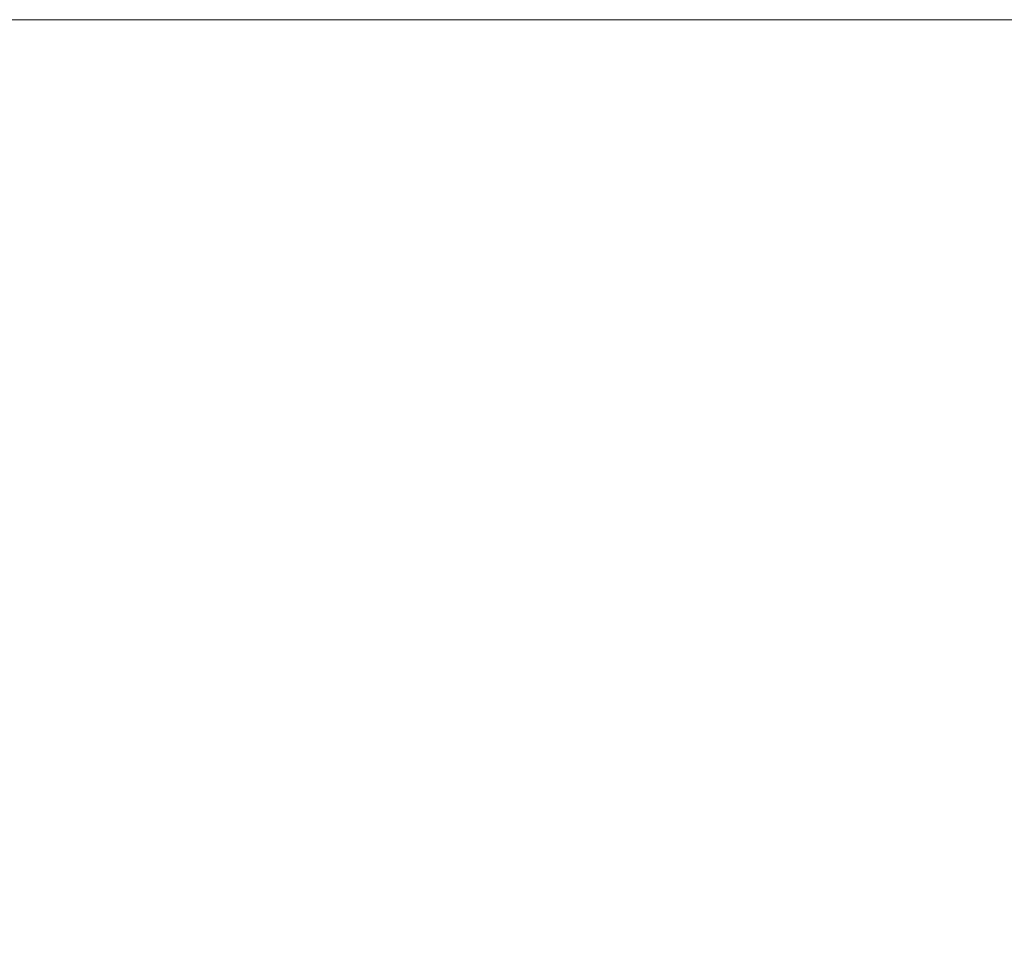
# Model space of a CAD drawing. Extents: x 625 to 2299, y 1056 to 1310.
# Tile 13 of 181: x 835 to 918, y 1233 to 1310. Entities that reach past the tile are written whole.
import ezdxf
from ezdxf.enums import TextEntityAlignment as Align

# ---------------------------------------------------------------- set-up
doc = ezdxf.new("R2010")
doc.units = 0
doc.header["$MEASUREMENT"] = 0
doc.layers.add('B_ANNO_NOPLOT', color=47, linetype='Continuous', lineweight=18, plot=False)
doc.layers.add('B_ANNO_TEXT', color=7, linetype='Continuous', lineweight=18)
doc.styles.add('Annotative', font='calibri.ttf', dxfattribs={"height": 0.0625})
doc.styles.get("Standard").update_dxf_attribs({"font": 'calibri.ttf'})

# ---------------------------------------------------------------- blocks, each defined once
blk = doc.blocks.new('INS_SS42_BASE')
at = {"layer": 'B_ANNO_NOPLOT', "flags": 128}
blk.add_lwpolyline([(0, 0), (0, 252.002), (323.93, 252.002), (323.93, 238.857), (378.003, 238.857), (378.003, 40.5), (316.573, 40.5), (316.573, 0), (0, 0)], dxfattribs=at)
at = {"insert": (256.722, 224.374), "char_height": 1.45455, "width": 1.95159, "attachment_point": 4, "rotation": 90}
blk.add_mtext('{\\fCalibri|b0|i0|c0;', dxfattribs=at)
at = {"char_height": 1.45455}
for insert, width, attachment_point in [((261.394, 224.374), 6.82909, 4), ((269.794, 224.374), 20.23309, 4), ((216.994, 223.398), 7.42709, 7), ((225.992, 223.398), 3.83109, 7), ((231.394, 223.398), 5.54309, 7), ((238.508, 223.398), 5.71509, 7), ((245.794, 223.398), 8.62909, 7), ((216.994, 219.888), 7.42709, 7), ((225.992, 219.888), 3.83109, 7), ((231.394, 219.888), 5.54309, 7), ((238.508, 219.888), 5.71509, 7), ((245.794, 219.888), 8.62909, 7), ((255.994, 219.888), 3.82909, 7), ((261.394, 219.888), 6.82909, 7), ((269.794, 219.888), 20.23309, 7), ((216.994, 216.378), 7.42709, 7), ((225.992, 216.378), 3.83109, 7), ((231.394, 216.378), 5.54309, 7), ((238.508, 216.378), 5.71509, 7), ((245.794, 216.378), 8.62909, 7), ((255.994, 216.378), 3.82909, 7), ((261.394, 216.378), 6.82909, 7), ((269.794, 216.378), 20.23309, 7), ((216.994, 212.868), 7.42709, 7), ((225.992, 212.868), 3.83109, 7), ((231.394, 212.868), 5.54309, 7), ((238.508, 212.868), 5.71509, 7), ((245.794, 212.868), 8.62909, 7), ((255.994, 212.868), 3.82909, 7), ((261.394, 212.868), 6.82909, 7), ((269.794, 212.868), 20.23309, 7), ((216.994, 209.357), 7.42709, 7), ((225.992, 209.357), 3.83109, 7), ((231.394, 209.357), 5.54309, 7), ((238.508, 209.357), 5.71509, 7), ((245.794, 209.357), 8.62909, 7), ((255.994, 209.357), 3.82909, 7), ((261.394, 209.357), 6.82909, 7), ((269.794, 209.357), 20.23309, 7), ((216.994, 205.847), 7.42709, 7), ((225.992, 205.847), 3.83109, 7), ((231.394, 205.847), 5.54309, 7), ((238.508, 205.847), 5.71509, 7), ((245.794, 205.847), 8.62909, 7), ((255.994, 205.847), 3.82909, 7), ((261.394, 205.847), 6.82909, 7), ((269.794, 205.847), 20.23309, 7), ((216.994, 202.337), 7.42709, 7), ((225.992, 202.337), 3.83109, 7), ((231.394, 202.337), 5.54309, 7), ((238.508, 202.337), 5.71509, 7), ((245.794, 202.337), 8.62909, 7), ((255.994, 202.337), 3.82909, 7), ((261.394, 202.337), 6.82909, 7), ((269.794, 202.337), 20.23309, 7), ((216.994, 198.826), 7.42709, 7), ((225.992, 198.826), 3.83109, 7), ((231.394, 198.826), 5.54309, 7), ((238.508, 198.826), 5.71509, 7), ((245.794, 198.826), 8.62909, 7), ((255.994, 198.826), 3.82909, 7), ((261.394, 198.826), 6.82909, 7), ((269.794, 198.826), 20.23309, 7)]:
    blk.add_mtext('{\\fCalibri|b0|i0|c0;', dxfattribs=dict(at, insert=insert, width=width, attachment_point=attachment_point))
at = {"lineweight": 30, "flags": 104}
for tag, p in [('SUB1', (311.281, 226.103, 1.684)), ('SUB2', (319.281, 226.103, 1.684))]:
    blk.add_attdef(tag, text='', height=1.5, dxfattribs=at).set_placement(p, align=Align.MIDDLE_CENTER)
at = {"layer": 'B_ANNO_TEXT', "lineweight": 30, "flags": 104}
for tag, p in [('SUB1', (311.281, 226.103)), ('SUB2', (319.281, 226.103))]:
    blk.add_attdef(tag, text='', height=1.5, dxfattribs=at).set_placement(p, align=Align.MIDDLE_CENTER)
at = {"layer": 'B_ANNO_TEXT', "style": 'Annotative'}
for tag, p in [('CORNER1', (97.357, 101.834)), ('CORNER2', (98.569, 3.306))]:
    blk.add_attdef(tag, text='', height=1.5, dxfattribs=at).set_placement(p, align=Align.BOTTOM_RIGHT)

msp = doc.modelspace()

# ---------------------------------------------------------------- block references
msp.add_blockref('INS_SS42_BASE', (624.938, 1058.296))

doc.saveas('drawing.dxf')
